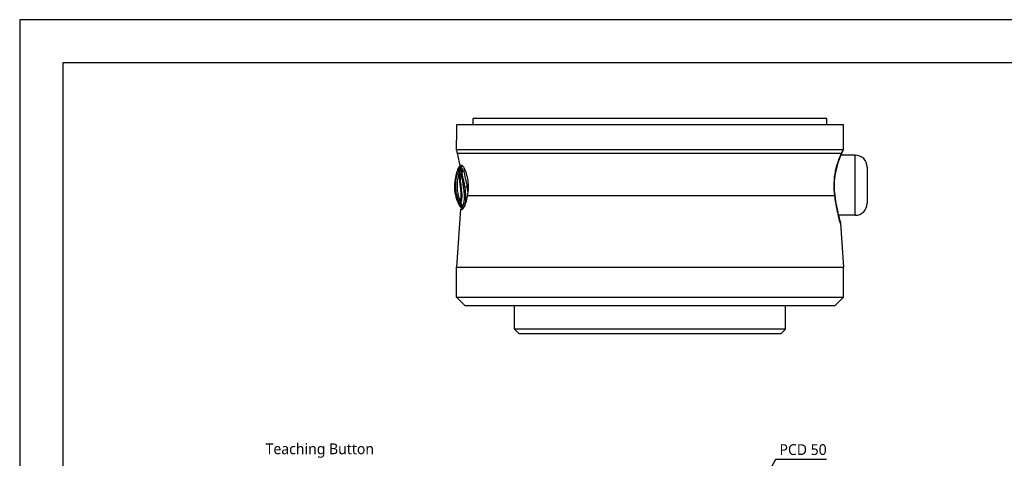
# Model space of a CAD drawing. Header units: millimetres. Extents: x 0 to 5219, y 0 to 2970.
# Tile 169 of 229: x 4205 to 4434, y 195 to 297. Entities that reach past the tile are written whole.
import ezdxf
from ezdxf.enums import TextEntityAlignment as Align

# ---------------------------------------------------------------- set-up
doc = ezdxf.new("R2010")
doc.units = ezdxf.units.MM
doc.header["$LTSCALE"] = 0.2
doc.layers.add('05_Section Line', color=3, linetype='Continuous')
doc.styles.add('Rainbow-2.5 Style', font='malgunsl.ttf')
doc.dimstyles.new('Rainbow-2.5 Style$3', dxfattribs={"dimtxt": 2.5, "dimasz": 2.5, "dimexe": 1, "dimexo": 1, "dimgap": 1, "dimtad": 1, "dimtoh": 1, "dimdsep": 46, "dimtxsty": 'Rainbow-2.5 Style', "dimcen": 0, "dimclrd": 251, "dimclre": 251, "dimclrt": 7, "dimazin": 3, "dimtp": 0.1, "dimtm": 0.1, "dimtfac": 0.71, "dimtmove": 0, "dimatfit": 3, "dimfxl": 1, "dimlwd": -1, "dimlwe": -1, "dimarcsym": 1})

# ---------------------------------------------------------------- blocks, each defined once
blk = doc.blocks.new('A$C7e42e72b')
for p, q in [((-45, 48.5), (-45, 45.5)), ((45, 48.5), (-45, 48.5)), ((41.1, 50), (-41.1, 50)), ((-41.1, 48.5), (-41.1, 50)), ((41.1, 48.5), (41.1, 50)), ((45, 42.95), (45, 48.5)), ((-45, 42.76), (-45, 45)), ((44.9, 42.76), (-45, 42.76)), ((-44.78, 41.95), (-45, 42.76)), ((-44.78, 41.95), (44.53, 41.95)), ((44.33, 41.5), (44.33, 41.5)), ((47.7, 41.5), (44.35, 41.5)), ((47.7, 27.5), (47.7, 41.5)), ((-43.73, 39.05), (-44.16, 39.05)), ((-43.81, 38.92), (-43.56, 38.92)), ((50.5, 38.7), (50.5, 30.3)), ((-42.48, 32.09), (42.93, 32.09)), ((-44.05, 28.95), (-45, 15.42)), ((-44.05, 28.95), (-43.62, 28.95)), ((43.79, 27.5), (43.79, 27.5)), ((47.7, 27.5), (43.81, 27.5)), ((44.29, 25.57), (45, 15.42)), ((-45, 15.42), (45, 15.42)), ((-45, 8.44), (-45, 15.42)), ((45, 8.44), (45, 15.42)), ((-45, 8.44), (45, 8.44)), ((-43.06, 6.5), (-45, 8.44)), ((43.06, 6.5), (45, 8.44)), ((-43.06, 6.5), (43.06, 6.5)), ((-31.5, 1), (-31.5, 6.5)), ((31.5, 1), (31.5, 6.5)), ((31.5, 1), (-31.5, 1)), ((-30.5, 0), (-31.5, 1)), ((-30.5, 0), (30.5, 0)), ((30.5, 0), (31.5, 1))]:
    blk.add_line(p, q)
for centre, radius, start, end in [((-73.76, 34.19), 30, 9.3302, 15), ((47.7, 38.7), 2.8, 0, 90), ((47.7, 30.3), 2.8, 270, 0)]:
    blk.add_arc(centre, radius, start, end)
for centre, major_axis, ratio, start_param, end_param in [((43.57, 42.21), (0.913, -0.408), 0.834776, 6.093501, 6.09388), ((43.57, 42.21), (0.913, -0.408), 0.834776, 0.000045, 0.186999), ((-45.3, 37.47), (-0.356, 0.199), 0.831402, 2.663698, 3.987093), ((-44.76, 37.42), (-0.421, 0.123), 0.70504, 2.378722, 3.696013), ((-45.25, 32.29), (0.68, 4.86), 0.118536, 6.11033, 6.189694), ((41.95, 32.02), (0.992, 0.129), 0.272992, 6.072165, 6.283186), ((41.95, 32.02), (0.992, 0.129), 0.272992, 0.000001, 0.000029), ((-44.96, 30.49), (0.089, 0.344), 0.999999, 4.712389, 6.036621), ((-44.49, 30.49), (-0.283, -0.228), 0.976663, 2.222442, 3.54912), ((-3.16, 28.87), (-41.46, 1.52), 0.006101, 6.130261, 6.161035), ((-33.57, 31.74), (11.08, -4.56), 0.720783, 3.806084, 3.905991), ((-33.08, 31.85), (-11.32, 4.32), 0.717713, 0.634987, 0.736919)]:
    blk.add_ellipse(centre, major_axis=major_axis, ratio=ratio, start_param=start_param, end_param=end_param)
for points, knots in [([(-45, 45.5), (-45, 45.44), (-45, 45.37), (-45, 45.25), (-45, 45.19), (-45, 45.1), (-45, 45.06), (-45, 45.01), (-45, 45), (-45, 45)], [-0.15067601, -0.15067601, -0.15067601, -0.15067601, -0.13184151, -0.13184151, -0.11300701, -0.11300701, -0.09417251, -0.09417251, -0.075338, -0.075338, -0.075338, -0.075338]), ([(42.93, 32.09), (42.68, 33.97), (42.78, 36.04), (43.15, 37.8), (43.52, 39.56), (44.1, 41), (44.53, 41.95)], [0, 0, 0, 0, 0.5, 0.5, 0.5, 1, 1, 1, 1]), ([(44.48, 41.8), (44.27, 41.32), (44.01, 40.69), (43.51, 39.22), (43.27, 38.36), (42.93, 36.55), (42.83, 35.59), (42.8, 33.8), (42.84, 32.95), (42.94, 32.15)], [0, 0, 0, 0, 0.299558, 0.299558, 0.604678, 0.604678, 0.889502, 0.889502, 1.141224, 1.141224, 1.141224, 1.141224]), ([(44.9, 42.76), (44.95, 42.76), (44.98, 42.88), (44.99, 42.92), (45, 42.94), (45, 42.95), (45, 42.95)], [0.0001826, 0.0001826, 0.0001826, 0.0001826, 0.3374037, 0.3374037, 0.3374037, 0.5000025, 0.5000025, 0.5000025, 0.5000025]), ([(-43.54, 38.93), (-43.57, 38.92), (-43.61, 38.91), (-43.74, 38.92), (-43.89, 38.92), (-43.92, 38.92), (-43.92, 38.92)], [-88.15419, -88.15419, -88.15419, -88.15419, -87.395054, -87.395054, -85.022055, -82.649057, -82.649057, -82.649057, -82.649057]), ([(-43.73, 39.05), (-43.67, 39.05), (-43.61, 39.01), (-43.45, 38.83), (-43.34, 38.67), (-43.08, 38.15), (-42.9, 37.73), (-42.6, 36.73), (-42.48, 36.16), (-42.33, 34.98), (-42.29, 34.4), (-42.32, 33.22), (-42.38, 32.64), (-42.48, 32.09)], [-1.008807, -1.008807, -1.008807, -1.008807, -0.894314, -0.894314, -0.757357, -0.757357, -0.553933, -0.553933, -0.356896, -0.356896, -0.180196, -0.180196, -0.002003, -0.002003, -0.002003, -0.002003]), ([(-45.06, 37.16), (-45.22, 36.58), (-45.34, 36.01), (-45.4, 35.45), (-45.58, 33.99), (-45.44, 32.6), (-44.97, 31.26), (-44.92, 31.11), (-44.86, 30.95), (-44.79, 30.8)], [0.073579, 0.073579, 0.073579, 0.073579, 1.773456, 1.773456, 1.773456, 6.187837, 6.187837, 6.187837, 6.697304, 6.697304, 6.697304, 6.697304]), ([(-44.49, 30.81), (-44.69, 31.29), (-44.84, 31.79), (-44.96, 32.28), (-45.08, 32.85), (-45.16, 33.43), (-45.17, 34.02), (-45.2, 34.84), (-45.11, 35.67), (-44.92, 36.53), (-44.87, 36.74), (-44.82, 36.96), (-44.75, 37.17)], [1.942734, 1.942734, 1.942734, 1.942734, 3.510907, 3.510907, 3.510907, 5.294969, 5.294969, 5.294969, 7.771433, 7.771433, 7.771433, 8.384461, 8.384461, 8.384461, 8.384461]), ([(-45.06, 37.16), (-45.06, 37.16), (-45.05, 37.16), (-45.02, 37.16), (-45, 37.16), (-44.97, 37.16), (-44.92, 37.17), (-44.88, 37.17), (-44.82, 37.17), (-44.75, 37.17)], [0, 0, 0, 0, 1.709554, 1.709554, 1.709554, 3.419104, 3.419104, 3.419104, 5.066451, 5.066451, 5.066451, 5.066451]), ([(-44.62, 38.46), (-44.66, 38.36), (-44.7, 38.26), (-44.73, 38.16), (-44.78, 38.02), (-44.83, 37.89), (-44.88, 37.75), (-44.9, 37.69), (-44.92, 37.63), (-44.94, 37.56)], [-1.0896743, -1.0896743, -1.0896743, -1.0896743, -0.7634499, -0.7634499, -0.7634499, -0.3184296, -0.3184296, -0.3184296, -0.1133023, -0.1133023, -0.1133023, -0.1133023]), ([(-44.94, 37.56), (-44.94, 37.57), (-44.91, 37.56), (-44.84, 37.57), (-44.81, 37.57), (-44.73, 37.57), (-44.68, 37.58), (-44.63, 37.58)], [-0.4980541, -0.4980541, -0.4980541, -0.4980541, -0.2482966, -0.2482966, -0.1249533, -0.1249533, -0.0001115, -0.0001115, -0.0001115, -0.0001115]), ([(-44.48, 37.06), (-44.54, 36.86), (-44.59, 36.66), (-44.63, 36.45), (-44.81, 35.63), (-44.9, 34.8), (-44.87, 33.97), (-44.87, 33.95), (-44.87, 33.94), (-44.87, 33.93), (-44.83, 33.08), (-44.68, 32.24), (-44.4, 31.44), (-44.35, 31.26), (-44.28, 31.09), (-44.21, 30.92)], [-8.25646, -8.25646, -8.25646, -8.25646, -7.624618, -7.624618, -7.624618, -5.1247, -5.1247, -5.1247, -5.082989, -5.082989, -5.082989, -2.541442, -2.541442, -2.541442, -1.992945, -1.992945, -1.992945, -1.992945]), ([(-44.75, 37.17), (-44.75, 37.17), (-44.75, 37.17), (-44.68, 37.17), (-44.6, 37.19), (-44.52, 37.12)], [5.066455, 5.066455, 5.066455, 5.066455, 5.128657, 5.128657, 6.83821, 6.83821, 6.83821, 6.83821]), ([(-44.63, 37.58), (-44.62, 37.58), (-44.61, 37.58), (-44.6, 37.58), (-44.59, 37.58), (-44.59, 37.58), (-44.59, 37.58), (-44.58, 37.58), (-44.56, 37.58), (-44.55, 37.57), (-44.53, 37.57), (-44.52, 37.57), (-44.5, 37.57), (-44.49, 37.57), (-44.47, 37.56), (-44.45, 37.56), (-44.44, 37.55), (-44.42, 37.54), (-44.41, 37.53), (-44.39, 37.51), (-44.38, 37.49), (-44.36, 37.47)], [4.856578, 4.856578, 4.856578, 4.856578, 5.128657, 5.128657, 5.128657, 5.185049, 5.185049, 5.185049, 5.513346, 5.513346, 5.513346, 5.841966, 5.841966, 5.841966, 6.171736, 6.171736, 6.171736, 6.503514, 6.503514, 6.503514, 6.83821, 6.83821, 6.83821, 6.83821]), ([(-44.31, 38.47), (-44.42, 38.46), (-44.49, 38.46), (-44.59, 38.46), (-44.62, 38.46), (-44.62, 38.46)], [35.720723, 35.720723, 35.720723, 35.720723, 38.259702, 38.259702, 40.798705, 40.798705, 40.798705, 40.798705]), ([(-44.48, 37.06), (-44.39, 36.89), (-44.35, 36.46), (-44.33, 35.93), (-44.32, 35.63), (-44.28, 35.3), (-44.24, 34.95), (-44.23, 34.86), (-44.22, 34.76), (-44.21, 34.67)], [7.141582, 7.141582, 7.141582, 7.141582, 9.362054, 9.362054, 9.362054, 10.573628, 10.573628, 10.573628, 10.889931, 10.889931, 10.889931, 10.889931]), ([(-44.42, 38.69), (-44.42, 38.69), (-44.4, 38.69), (-44.36, 38.69), (-44.31, 38.69), (-44.24, 38.69), (-44.15, 38.69), (-44.15, 38.69), (-44.15, 38.69), (-44.15, 38.69), (-44.06, 38.69), (-43.94, 38.75), (-43.83, 38.62), (-43.83, 38.62), (-43.83, 38.62), (-43.83, 38.62), (-43.78, 38.55), (-43.75, 38.43), (-43.72, 38.27), (-43.69, 38.1), (-43.68, 37.9), (-43.68, 37.64)], [27.547428, 27.547428, 27.547428, 27.547428, 29.915632, 29.915632, 29.915632, 32.28311, 32.28311, 32.28311, 32.293424, 32.293424, 32.293424, 34.650769, 34.650769, 34.650769, 34.666423, 34.666423, 34.666423, 35.852922, 35.852922, 35.852922, 37.038768, 37.038768, 37.038768, 37.038768]), ([(-44.36, 37.47), (-44.24, 37.29), (-44.23, 36.72), (-44.18, 36.03), (-44.15, 35.63), (-44.1, 35.16), (-44.03, 34.67), (-43.99, 34.32), (-43.94, 33.97), (-43.9, 33.61), (-43.79, 32.76), (-43.74, 31.95), (-43.81, 31.36), (-43.86, 30.94), (-43.94, 30.65), (-44.03, 30.51)], [6.83821, 6.83821, 6.83821, 6.83821, 9.362067, 9.362067, 9.362067, 10.842339, 10.842339, 10.842339, 11.887217, 11.887217, 11.887217, 14.411544, 14.411544, 14.411544, 16.204654, 16.204654, 16.204654, 16.204654]), ([(-44.03, 38.39), (-44.04, 38.4), (-44.04, 38.4), (-44.05, 38.41), (-44.09, 38.45), (-44.13, 38.47), (-44.17, 38.47), (-44.22, 38.48), (-44.27, 38.47), (-44.31, 38.47)], [33.655801, 33.655801, 33.655801, 33.655801, 33.760716, 33.760716, 33.760716, 34.688162, 34.688162, 34.688162, 35.7207, 35.7207, 35.7207, 35.7207]), ([(-43.88, 37.48), (-43.88, 37.51), (-43.88, 37.54), (-43.88, 37.61), (-43.88, 37.65), (-43.89, 37.73), (-43.89, 37.78), (-43.9, 37.87), (-43.9, 37.91), (-43.91, 37.98), (-43.92, 38.02), (-43.95, 38.19), (-43.98, 38.33), (-44.03, 38.39)], [0, 0, 0, 0, 0.0146911, 0.0146911, 0.0270405, 0.0270405, 0.0580232, 0.0580232, 0.077436, 0.077436, 0.1037284, 0.1037284, 0.1923821, 0.1923821, 0.1923821, 0.1923821]), ([(-43.54, 29.59), (-43.41, 29.73), (-43.29, 30.15), (-43.14, 31.34), (-43.13, 32.11), (-43.26, 33.36), (-43.33, 33.79), (-43.44, 34.64), (-43.49, 35.05), (-43.64, 35.84), (-43.75, 36.21), (-43.87, 36.9), (-43.89, 37.21), (-43.88, 37.48)], [20.788081, 20.788081, 20.788081, 20.788081, 23.444982, 23.444982, 26.101901, 26.101901, 27.43036, 27.43036, 28.758819, 28.758819, 30.087278, 30.087278, 31.415738, 31.415738, 31.415738, 31.415738]), ([(-43.07, 34.02), (-43.11, 34.37), (-43.16, 34.71), (-43.22, 35.04), (-43.27, 35.37), (-43.34, 35.7), (-43.42, 36.01), (-43.42, 36.01), (-43.43, 36.02), (-43.43, 36.02), (-43.59, 36.64), (-43.71, 37.2), (-43.68, 37.64)], [-41.323422, -41.323422, -41.323422, -41.323422, -40.272392, -40.272392, -40.272392, -39.2015, -39.2015, -39.2015, -39.181422, -39.181422, -39.181422, -37.039421, -37.039421, -37.039421, -37.039421]), ([(-42.48, 34.03), (-42.57, 34.74), (-42.7, 35.45), (-42.87, 36.09), (-43.04, 36.73), (-43.21, 37.31), (-43.19, 37.78)], [-96.425052, -96.425052, -96.425052, -96.425052, -94.283051, -94.283051, -94.283051, -92.14105, -92.14105, -92.14105, -92.14105]), ([(-44.21, 34.67), (-44.18, 34.37), (-44.14, 34.06), (-44.08, 33.56), (-44.06, 33.37), (-44.05, 33.18)], [10.889931, 10.889931, 10.889931, 10.889931, 11.886462, 11.886462, 12.517617, 12.517617, 12.517617, 12.517617]), ([(-44.05, 33.18), (-44, 32.62), (-43.99, 32.1), (-44.07, 31.33), (-44.14, 31.06), (-44.21, 30.92)], [12.517617, 12.517617, 12.517617, 12.517617, 14.410588, 14.410588, 16.122673, 16.122673, 16.122673, 16.122673]), ([(-43.07, 34.02), (-43.07, 34.02), (-43.07, 34.01), (-43.07, 34.01), (-43.02, 33.66), (-42.98, 33.31), (-42.95, 32.97), (-42.89, 32.21), (-42.88, 31.5), (-42.93, 30.92), (-42.93, 30.92), (-42.93, 30.91), (-42.93, 30.91), (-43.01, 30.06), (-43.17, 29.48), (-43.35, 29.36), (-43.35, 29.36), (-43.35, 29.36), (-43.35, 29.36), (-43.44, 29.31), (-43.52, 29.29), (-43.59, 29.29), (-43.66, 29.3), (-43.73, 29.31), (-43.77, 29.3), (-43.82, 29.29), (-43.86, 29.29), (-43.88, 29.29), (-43.91, 29.29), (-43.92, 29.29), (-43.92, 29.29)], [-13.766731, -13.766731, -13.766731, -13.766731, -13.746995, -13.746995, -13.746995, -12.677572, -12.677572, -12.677572, -10.325221, -10.325221, -10.325221, -10.30933, -10.30933, -10.30933, -6.88347, -6.88347, -6.88347, -6.871665, -6.871665, -6.871665, -5.161042, -5.161042, -5.161042, -3.441356, -3.441356, -3.441356, -1.714274, -1.714274, -1.714274, 0, 0, 0, 0]), ([(-42.48, 32.09), (-42.58, 31.48), (-42.72, 30.92), (-42.98, 30.02), (-43.13, 29.63), (-43.4, 29.09), (-43.52, 28.96), (-43.62, 28.95), (-43.62, 28.95), (-43.62, 28.95)], [0.1977937, 0.1977937, 0.1977937, 0.1977937, 0.387441, 0.387441, 0.5821596, 0.5821596, 0.7768781, 0.7768781, 0.7818888, 0.7818888, 0.7818888, 0.7818888]), ([(-42.37, 32.87), (-42.37, 32.9), (-42.39, 33.28), (-42.43, 33.67), (-42.48, 34.03)], [-97.578245, -97.578245, -97.578245, -97.578245, -97.495612, -96.425052, -96.425052, -96.425052, -96.425052]), ([(44.29, 25.57), (44.29, 25.57), (44.1, 26.21), (43.54, 28.53), (43.18, 30.19), (42.93, 32.09)], [0.5004744, 0.5004744, 0.5004744, 0.5004744, 0.75, 0.75, 1, 1, 1, 1]), ([(42.94, 32.15), (43.06, 31.28), (43.2, 30.45), (43.49, 28.91), (43.64, 28.21), (43.92, 27.04), (44.04, 26.57), (44.16, 26.1), (44.2, 25.98), (44.23, 25.86), (44.24, 25.83), (44.25, 25.8), (44.25, 25.79), (44.25, 25.78), (44.25, 25.78), (44.25, 25.78), (44.25, 25.78), (44.25, 25.78)], [0, 0, 0, 0, 0.274315, 0.274315, 0.562905, 0.562905, 0.858069, 0.858069, 1.009002, 1.009002, 1.084664, 1.084664, 1.121817, 1.121817, 1.139947, 1.139947, 1.144153, 1.144153, 1.144153, 1.144153]), ([(-44.31, 30.41), (-44.36, 30.41), (-44.41, 30.41), (-44.49, 30.41), (-44.52, 30.41), (-44.59, 30.4), (-44.62, 30.4), (-44.62, 30.4)], [-0.5003967, -0.5003967, -0.5003967, -0.5003967, -0.3749442, -0.3749442, -0.2498089, -0.2498089, 0, 0, 0, 0]), ([(-44.32, 30.81), (-44.35, 30.81), (-44.38, 30.81), (-44.44, 30.81), (-44.46, 30.81), (-44.49, 30.81)], [0, 0, 0, 0, 0.0569111, 0.0569111, 0.1273668, 0.1273668, 0.1273668, 0.1273668]), ([(-44.21, 30.92), (-44.23, 30.89), (-44.24, 30.87), (-44.26, 30.85), (-44.27, 30.83), (-44.29, 30.82), (-44.3, 30.82), (-44.31, 30.82), (-44.31, 30.81), (-44.32, 30.81)], [16.1226828, 16.1226828, 16.1226828, 16.1226828, 16.4885012, 16.4885012, 16.4885012, 16.8511653, 16.8511653, 16.8511653, 16.9347143, 16.9347143, 16.9347143, 16.9347143]), ([(-44.03, 30.51), (-44.05, 30.48), (-44.06, 30.46), (-44.08, 30.45), (-44.1, 30.43), (-44.11, 30.42), (-44.13, 30.42), (-44.13, 30.41), (-44.13, 30.41), (-44.14, 30.41)], [16.2046565, 16.2046565, 16.2046565, 16.2046565, 16.5350251, 16.5350251, 16.5350251, 16.8635253, 16.8635253, 16.8635253, 16.9347143, 16.9347143, 16.9347143, 16.9347143]), ([(-44.15, 29.5), (-44.15, 29.5), (-44.14, 29.5), (-44.11, 29.5), (-44.09, 29.5), (-44.05, 29.5), (-44.01, 29.51), (-43.96, 29.51), (-43.9, 29.51), (-43.84, 29.51)], [13.589461, 13.589461, 13.589461, 13.589461, 15.291102, 15.291102, 15.291102, 16.992719, 16.992719, 16.992719, 18.712231, 18.712231, 18.712231, 18.712231]), ([(43.81, 27.5), (43.94, 26.96), (44.05, 26.54), (44.17, 26.09), (44.2, 25.97), (44.23, 25.85), (44.24, 25.82), (44.25, 25.8), (44.25, 25.79), (44.25, 25.78), (44.25, 25.78), (44.25, 25.78), (44.25, 25.78), (44.25, 25.78), (44.25, 25.78), (44.25, 25.78), (44.25, 25.78), (44.25, 25.77), (44.25, 25.77), (44.26, 25.77), (44.26, 25.77), (44.26, 25.77), (44.26, 25.76), (44.26, 25.75), (44.26, 25.74), (44.28, 25.68), (44.28, 25.64), (44.29, 25.58), (44.29, 25.58), (44.29, 25.57)], [0.5846416, 0.5846416, 0.5846416, 0.5846416, 0.8613113, 0.8613113, 1.0105651, 1.0105651, 1.0853397, 1.0853397, 1.122054, 1.122054, 1.1399903, 1.1399903, 1.1487767, 1.1487767, 1.1532307, 1.1532307, 1.1549493, 1.1549493, 1.1558139, 1.1558139, 1.1562454, 1.1562454, 1.1571231, 1.1571231, 1.1606312, 1.1606312, 1.174389, 1.174389, 1.1766412, 1.1766412, 1.1766412, 1.1766412])]:
    blk.add_open_spline(points, degree=3, knots=knots)
for points in [[(44.93, 42.77), (44.83, 42.56), (44.67, 42.23), (44.48, 41.8)], [(44.53, 41.95), (44.68, 42.28), (44.8, 42.55), (44.9, 42.76)], [(45, 42.95), (45, 42.95), (45, 42.95), (44.99, 42.93)], [(-43.92, 38.92), (-44.1, 38.92), (-44.3, 38.83), (-44.42, 38.69)], [(-43.92, 38.92), (-43.92, 38.92), (-43.92, 38.92), (-43.92, 38.92)], [(-44.63, 37.58), (-44.54, 37.88), (-44.43, 38.18), (-44.31, 38.47)], [(-44.42, 38.69), (-44.49, 38.61), (-44.55, 38.54), (-44.62, 38.46)], [(-44.03, 38.39), (-44.15, 38.09), (-44.26, 37.78), (-44.36, 37.47)], [(-43.69, 37.64), (-43.75, 37.59), (-43.82, 37.53), (-43.88, 37.48)], [(-43.68, 37.64), (-43.56, 37.71), (-43.35, 37.78), (-43.19, 37.78)], [(-43.19, 37.78), (-43.18, 38.02), (-43.18, 38.23), (-43.2, 38.4)], [(-42.48, 34.03), (-42.66, 34.03), (-42.92, 34.02), (-43.07, 34.02)], [(-44.49, 30.81), (-44.69, 30.81), (-44.79, 30.8), (-44.79, 30.8)], [(-44.62, 30.4), (-44.48, 30.1), (-44.32, 29.8), (-44.15, 29.5)], [(-44.15, 29.5), (-44.07, 29.43), (-43.99, 29.36), (-43.92, 29.29)], [(-43.92, 29.29), (-43.8, 29.18), (-43.6, 29.1), (-43.44, 29.08)], [(-43.84, 29.51), (-43.78, 29.51), (-43.72, 29.51), (-43.65, 29.52)], [(-43.65, 29.52), (-43.62, 29.53), (-43.58, 29.55), (-43.54, 29.59)]]:
    blk.add_open_spline(points, degree=3)
blk = doc.blocks.new('*D164')
at = {"color": 251, "linetype": 'ByBlock', "transparency": 16777216}
for p, q in [((4380.72, 194.72), (4364.71, 165.29)), ((4392.58, 194.72), (4380.72, 194.72)), ((4339.61, 119.18), (4363.51, 163.1)), ((4338.42, 116.98), (4337.23, 114.79))]:
    blk.add_line(p, q, dxfattribs=at)
at = {"color": 251, "transparency": 16777216}
for points in [[(4364.34, 165.49), (4365.07, 165.09), (4363.51, 163.1)], [(4338.05, 117.18), (4338.79, 116.78), (4339.61, 119.18)]]:
    blk.add_solid(points, dxfattribs=at)
at = {"layer": 'Defpoints', "color": 0, "transparency": 16777216}
for p in [(4363.51, 163.1), (4339.61, 119.18)]:
    blk.add_point(p, dxfattribs=at)
at = {"color": 7, "transparency": 16777216, "insert": (4387.15, 197.01), "char_height": 2.5, "attachment_point": 5, "style": 'Rainbow-2.5 Style'}
blk.add_mtext('PCD 50', dxfattribs=at)
blk = doc.blocks.new('A$C04cd0c3c1123')
blk.add_lwpolyline([(0, 0), (420, 0), (420, 297), (0, 297)], close=True)
at = {"layer": '05_Section Line', "linetype": 'Continuous'}
blk.add_lwpolyline([(410, 10), (410, 287), (10, 287), (10, 10)], close=True, dxfattribs=at)
at = {"linetype": 'Continuous', "style": 'Rainbow-2.5 Style'}
for tag, p in [('PART_NAME', (371.5, 54.62)), ('DRAWING_NO', (364.5, 45.87)), ('REV', (401.25, 45.87)), ('제도', (383.75, 37.06)), ('DATE_1', (401.25, 37.06)), ('SCALE', (340, 34.5)), ('MATERIAL', (361, 34.5)), ('검도', (383.75, 30.06)), ('DATE_2', (401.25, 30.06)), ('승인', (383.75, 23.06)), ('DATE_3', (401.25, 23.06)), ('REFERENCE', (361, 20.5)), ('PAGE', (383.75, 16.12))]:
    blk.add_attdef(tag, text='', height=2.5, dxfattribs=at).set_placement(p, align=Align.MIDDLE_CENTER)

msp = doc.modelspace()

# ---------------------------------------------------------------- block references
for name, p in [('A$C04cd0c3c1123', (4205, 0)), ('A$C7e42e72b', (4351.564, 224.01))]:
    msp.add_blockref(name, p)

# ---------------------------------------------------------------- texts
at = {"insert": (4262.176, 195.115), "char_height": 2.5, "attachment_point": 7, "style": 'Rainbow-2.5 Style'}
msp.add_mtext('Teaching Button', dxfattribs=at)

# ---------------------------------------------------------------- dimensions: what is measured, and where the dimension line sits
dim = msp.add_diameter_dim_2p(p1=(4339.615, 119.179), p2=(4363.513, 163.098), dimstyle='Rainbow-2.5 Style$3', override={"dimpost": 'PCD <>'})
dim.commit()
dim.dimension.update_dxf_attribs({"geometry": '*D164', "text_midpoint": (4387.152, 194.72), "dimtype": 163})

doc.saveas('drawing.dxf')
